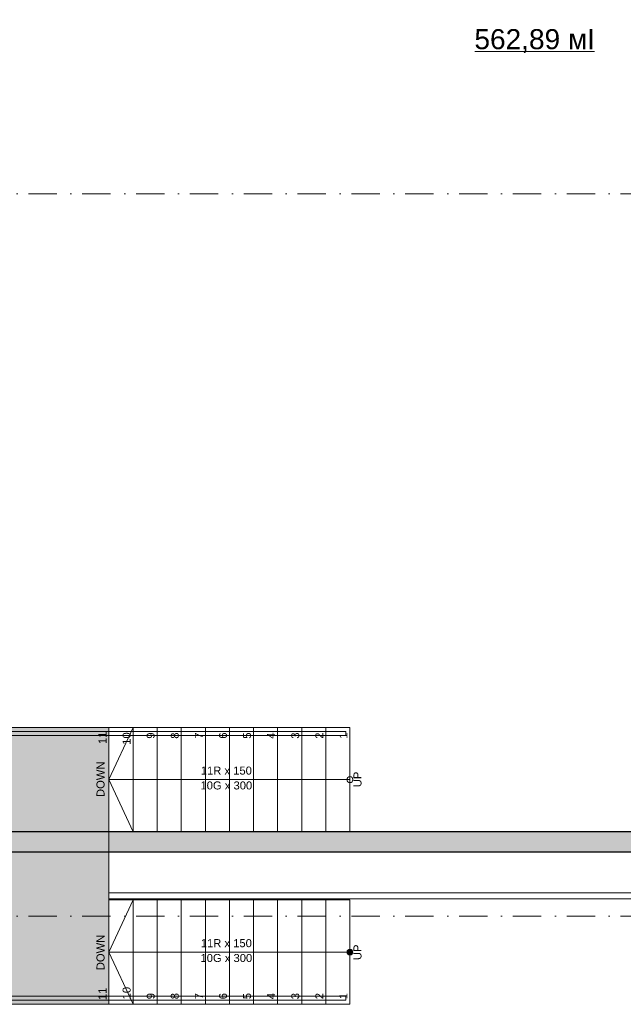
# Model space of a CAD drawing. Header units: millimetres. Extents: x -2890 to 117730, y -526 to 88572.
# Tile 57 of 65: x 77774 to 85291, y 61196 to 73464. Entities that reach past the tile are written whole.
import ezdxf

# ---------------------------------------------------------------- set-up
doc = ezdxf.new("R2010")
doc.units = ezdxf.units.MM
doc.header["$MEASUREMENT"] = 0
doc.set_wipeout_variables(frame=1)
doc.linetypes.add('Wipeout_Contour', pattern=[1000, 0, -1000])
doc.linetypes.add('Штрихпунктирная', pattern=[6.702778, 3.527778, -1.763889, 0, -1.411111])
for name, color, linetype in [('Конструктив - Лестницы в бассейны', 7, 'Continuous'), ('Конструктив - стены бассейнов жб нов', 7, 'Continuous'), ('Конструктив - Стены блок 100 нов', 7, 'Continuous'), ('Конструктив_Дно бассейна', 7, 'Continuous'), ('Маркер_Разрезы_Сечения уличных бань', 7, 'Continuous'), ('Элемент Модели - Зона', 7, 'Continuous'), ('Элемент Модели - Оси', 7, 'Continuous')]:
    doc.layers.add(name, color=color, linetype=linetype)
doc.styles.add('СГЕНЕРИР_СТИЛЬ_4', font='arial.ttf')

msp = doc.modelspace()

# ---------------------------------------------------------------- hatches: boundary and pattern name
at = {"layer": 'Конструктив - Лестницы в бассейны', "linetype": 'Continuous', "lineweight": 20, "ltscale": 100}
msp.add_hatch(color=7, dxfattribs=at).paths.add_polyline_path([(81886.1, 61808.5, 1), (81886.1, 61883.5, 1)])
at = {"layer": 'Конструктив - стены бассейнов жб нов', "linetype": 'Continuous', "lineweight": 5, "ltscale": 100}
msp.add_hatch(color=253, dxfattribs=at).paths.add_polyline_path([(93636.1, 63346), (59886.1, 63346), (59886.1, 63096), (93636.1, 63096)])

# ---------------------------------------------------------------- linework, layer by layer
at = {"layer": 'Конструктив - Лестницы в бассейны', "color": 7, "linetype": 'Continuous', "lineweight": 15, "ltscale": 100, "flags": 128}
for points in [[(72336.1, 64546), (81836.1, 64546), (81836.1, 64596), (72336.1, 64596)], [(72336.1, 61246), (81836.1, 61246), (81836.1, 61296), (72336.1, 61296)]]:
    msp.add_lwpolyline(points, close=True, dxfattribs=at)
at = {"layer": 'Конструктив - Лестницы в бассейны', "color": 7, "linetype": 'Continuous', "lineweight": 5, "ltscale": 100, "flags": 128}
for points in [[(81886.1, 64033.5, 1), (81886.1, 63958.5, 1)], [(81886.1, 61808.5, -1), (81886.1, 61883.5, -1)]]:
    msp.add_lwpolyline(points, format="xyb", close=True, dxfattribs=at)
at = {"layer": 'Конструктив - стены бассейнов жб нов', "color": 7, "linetype": 'Continuous', "lineweight": 30, "ltscale": 100, "flags": 128}
for points in [[(93636.1, 63346), (59886.1, 63346)], [(59886.1, 63096), (93886.1, 63096)]]:
    msp.add_lwpolyline(points, dxfattribs=at)
at = {"layer": 'Конструктив_Дно бассейна', "color": 7, "linetype": 'Continuous', "lineweight": 15, "ltscale": 100, "flags": 128}
msp.add_lwpolyline([(64986.1, 63096), (93886.1, 63096), (93886.1, 66997.5), (95334.6, 68446), (99136.1, 68446), (99136.1, 79546), (64986.1, 79546)], close=True, dxfattribs=at)
at = {"layer": 'Маркер_Разрезы_Сечения уличных бань', "color": 7, "linetype": 'Continuous', "lineweight": 5, "ltscale": 100}
for p, q in [((81886.1, 64646), (78886.1, 64646)), ((78886.1, 64646), (78886.1, 63346)), ((79186.1, 64646), (78886.1, 64646)), ((78886.1, 64646), (78886.1, 63346)), ((79186.1, 64646), (78886.1, 63996)), ((79486.1, 64646), (79186.1, 64646)), ((79186.1, 64646), (79186.1, 63346)), ((79186.1, 63346), (79186.1, 64646)), ((79786.1, 64646), (79486.1, 64646)), ((79486.1, 64646), (79486.1, 63346)), ((79486.1, 63346), (79486.1, 64646)), ((80086.1, 64646), (79786.1, 64646)), ((79786.1, 64646), (79786.1, 63346)), ((79786.1, 63346), (79786.1, 64646)), ((80386.1, 64646), (80086.1, 64646)), ((80086.1, 64646), (80086.1, 63346)), ((80086.1, 63346), (80086.1, 64646)), ((80686.1, 64646), (80386.1, 64646)), ((80386.1, 64646), (80386.1, 63346)), ((80386.1, 63346), (80386.1, 64646)), ((80986.1, 64646), (80686.1, 64646)), ((80686.1, 64646), (80686.1, 63346)), ((80686.1, 63346), (80686.1, 64646)), ((81286.1, 64646), (80986.1, 64646)), ((80986.1, 64646), (80986.1, 63346)), ((80986.1, 63346), (80986.1, 64646)), ((81586.1, 64646), (81286.1, 64646)), ((81286.1, 64646), (81286.1, 63346)), ((81286.1, 63346), (81286.1, 64646)), ((81886.1, 64646), (81586.1, 64646)), ((81586.1, 64646), (81586.1, 63346)), ((81586.1, 63346), (81586.1, 64646)), ((81886.1, 63346), (81886.1, 64646)), ((81886.1, 63346), (81886.1, 64646)), ((79186.1, 63996), (78886.1, 63996)), ((78886.1, 63996), (79186.1, 63346)), ((81586.1, 63996), (79186.1, 63996)), ((81886.1, 63996), (81586.1, 63996)), ((78886.1, 63346), (81886.1, 63346)), ((78886.1, 63346), (79186.1, 63346)), ((79186.1, 63346), (79486.1, 63346)), ((79486.1, 63346), (79786.1, 63346)), ((79786.1, 63346), (80086.1, 63346)), ((80086.1, 63346), (80386.1, 63346)), ((80386.1, 63346), (80686.1, 63346)), ((80686.1, 63346), (80986.1, 63346)), ((80986.1, 63346), (81286.1, 63346)), ((81286.1, 63346), (81586.1, 63346)), ((81586.1, 63346), (81886.1, 63346)), ((78886.1, 61196), (78886.1, 62496)), ((78886.1, 62496), (81886.1, 62496)), ((78886.1, 61196), (78886.1, 62496)), ((78886.1, 62496), (79186.1, 62496)), ((78886.1, 61846), (79186.1, 62496)), ((79186.1, 61196), (79186.1, 62496)), ((79186.1, 62496), (79486.1, 62496)), ((79186.1, 62496), (79186.1, 61196)), ((79486.1, 61196), (79486.1, 62496)), ((79486.1, 62496), (79786.1, 62496)), ((79486.1, 62496), (79486.1, 61196)), ((79786.1, 61196), (79786.1, 62496)), ((79786.1, 62496), (80086.1, 62496)), ((79786.1, 62496), (79786.1, 61196)), ((80086.1, 61196), (80086.1, 62496)), ((80086.1, 62496), (80386.1, 62496)), ((80086.1, 62496), (80086.1, 61196)), ((80386.1, 61196), (80386.1, 62496)), ((80386.1, 62496), (80686.1, 62496)), ((80386.1, 62496), (80386.1, 61196)), ((80686.1, 61196), (80686.1, 62496)), ((80686.1, 62496), (80986.1, 62496)), ((80686.1, 62496), (80686.1, 61196)), ((80986.1, 61196), (80986.1, 62496)), ((80986.1, 62496), (81286.1, 62496)), ((80986.1, 62496), (80986.1, 61196)), ((81286.1, 61196), (81286.1, 62496)), ((81286.1, 62496), (81586.1, 62496)), ((81286.1, 62496), (81286.1, 61196)), ((81586.1, 61196), (81586.1, 62496)), ((81586.1, 62496), (81886.1, 62496)), ((81586.1, 62496), (81586.1, 61196)), ((81886.1, 62496), (81886.1, 61196)), ((81886.1, 62496), (81886.1, 61196)), ((79186.1, 61846), (78886.1, 61846)), ((79186.1, 61196), (78886.1, 61846)), ((81586.1, 61846), (79186.1, 61846)), ((81886.1, 61846), (81586.1, 61846)), ((81886.1, 61196), (78886.1, 61196)), ((79186.1, 61196), (78886.1, 61196)), ((79486.1, 61196), (79186.1, 61196)), ((79786.1, 61196), (79486.1, 61196)), ((80086.1, 61196), (79786.1, 61196)), ((80386.1, 61196), (80086.1, 61196)), ((80686.1, 61196), (80386.1, 61196)), ((80986.1, 61196), (80686.1, 61196)), ((81286.1, 61196), (80986.1, 61196)), ((81586.1, 61196), (81286.1, 61196)), ((81886.1, 61196), (81586.1, 61196))]:
    msp.add_line(p, q, dxfattribs=at)
at = {"layer": 'Элемент Модели - Зона', "color": 7, "linetype": 'Continuous', "lineweight": 0, "ltscale": 100}
msp.add_line((83442.9, 73068.5), (84933.2, 73068.5), dxfattribs=at)
at = {"layer": 'Элемент Модели - Оси', "color": 7, "linetype": 'Штрихпунктирная', "lineweight": 15, "ltscale": 100}
for p, q in [((3470.8, 71296), (114954, 71296)), ((3470.8, 62296), (114954, 62296))]:
    msp.add_line(p, q, dxfattribs=at)

# ---------------------------------------------------------------- texts
at = {"color": 7, "linetype": 'Continuous', "lineweight": 5, "ltscale": 100, "char_height": 100, "rotation": 90, "style": 'СГЕНЕРИР_СТИЛЬ_4'}
for s, insert, attachment_point in [('\\A1;11', (78805.4, 64439.3), 4), ('\\A1;10', (79106.2, 64429.2), 4), ('\\A1;9', (79406.2, 64505.1), 4), ('\\A1;8', (79706.2, 64505.1), 4), ('\\A1;7', (80005.4, 64505.1), 4), ('\\A1;6', (80306.2, 64505.1), 4), ('\\A1;5', (80606.2, 64505.1), 4), ('\\A1;4', (80905.4, 64505.1), 4), ('\\A1;3', (81206.3, 64505.1), 4), ('\\A1;2', (81505.4, 64505.1), 4), ('\\A1;1', (81805.4, 64505.1), 4), ('\\A1;DOWN', (78781.2, 63778.8), 4), ('\\A1;UP', (81981.2, 63900.9), 4), ('\\A1;DOWN', (78781.2, 62063.1), 6), ('\\A1;UP', (81981.2, 61941.1), 6), ('\\A1;11', (78805.4, 61402.7), 6), ('\\A1;10', (79106.2, 61412.8), 6), ('\\A1;9', (79406.2, 61336.9), 6), ('\\A1;8', (79706.2, 61336.9), 6), ('\\A1;7', (80005.4, 61336.9), 6), ('\\A1;6', (80306.2, 61336.9), 6), ('\\A1;5', (80606.2, 61336.9), 6), ('\\A1;4', (80905.4, 61336.9), 6), ('\\A1;3', (81206.3, 61336.9), 6), ('\\A1;2', (81505.4, 61336.9), 6), ('\\A1;1', (81805.4, 61336.9), 6)]:
    msp.add_mtext(s, dxfattribs=dict(at, insert=insert, attachment_point=attachment_point))
at = {"color": 7, "linetype": 'Continuous', "lineweight": 5, "ltscale": 100, "char_height": 100, "style": 'СГЕНЕРИР_СТИЛЬ_4'}
for s, insert, attachment_point in [('\\A1;\\pt0,71;11R x 150{\\H0.66x;\\S^  ;\\S^  ;\\S^  ;}', (80386.1, 64028.6), 8), ('\\A1;\\pt0,71;10G x 300{\\H0.66x;\\S^  ;\\S^  ;\\S^  ;}', (80386.1, 63973.1), 2), ('\\A1;\\pt0,71;11R x 150{\\H0.66x;\\S^  ;\\S^  ;\\S^  ;}', (80386.1, 61878.6), 8), ('\\A1;\\pt0,71;10G x 300{\\H0.66x;\\S^  ;\\S^  ;\\S^  ;}', (80386.1, 61823.1), 2)]:
    msp.add_mtext(s, dxfattribs=dict(at, insert=insert, attachment_point=attachment_point))
at = {"layer": 'Элемент Модели - Зона', "color": 7, "linetype": 'Continuous', "lineweight": 0, "ltscale": 100, "insert": (84188, 73197.8), "char_height": 250, "attachment_point": 5, "style": 'СГЕНЕРИР_СТИЛЬ_4'}
msp.add_mtext('\\A1;562,89 мІ', dxfattribs=at)

# ---------------------------------------------------------------- next in the draw order: wipeouts: each hides what was drawn before it
at = {"color": 254, "linetype": 'Wipeout_Contour', "lineweight": 0, "ltscale": 100}
msp.add_wipeout([(78886.1, 62508.5), (85786.1, 62508.5), (85786.1, 62583.5), (78886.1, 62583.5)], dxfattribs=at).dxf.layer = 'Конструктив - Стены блок 100 нов'

# ---------------------------------------------------------------- next in the draw order: hatches: boundary and pattern name
at = {"layer": 'Конструктив - Лестницы в бассейны', "linetype": 'Continuous', "lineweight": 0, "ltscale": 100}
h = msp.add_hatch(color=255, dxfattribs=at)
h.paths.add_polyline_path([(75286.1, 61196), (78886.1, 61196), (78886.1, 64646), (75286.1, 64646)])
h.paths.add_polyline_path([(77436.1, 62646), (77436.1, 61946), (76736.1, 61946), (76736.1, 62646)], flags=0)

# ---------------------------------------------------------------- next in the draw order: linework, layer by layer
at = {"layer": 'Конструктив - Лестницы в бассейны', "color": 7, "linetype": 'Continuous', "lineweight": 5, "ltscale": 100, "flags": 128}
msp.add_lwpolyline([(75286.1, 61196), (78886.1, 61196), (78886.1, 64646), (75286.1, 64646)], close=True, dxfattribs=at)
at = {"layer": 'Конструктив - Стены блок 100 нов', "color": 7, "linetype": 'Continuous', "lineweight": 15, "ltscale": 100}
for p, q in [((85786.1, 62583.5), (78886.1, 62583.5)), ((78886.1, 62508.5), (85786.1, 62508.5))]:
    msp.add_line(p, q, dxfattribs=at)
at = {"layer": 'Конструктив - Стены блок 100 нов', "color": 7, "linetype": 'Continuous', "lineweight": 15, "ltscale": 100, "flags": 128}
msp.add_lwpolyline([(78886.1, 62508.5), (78886.1, 62583.5)], dxfattribs=at)

doc.saveas('drawing.dxf')
